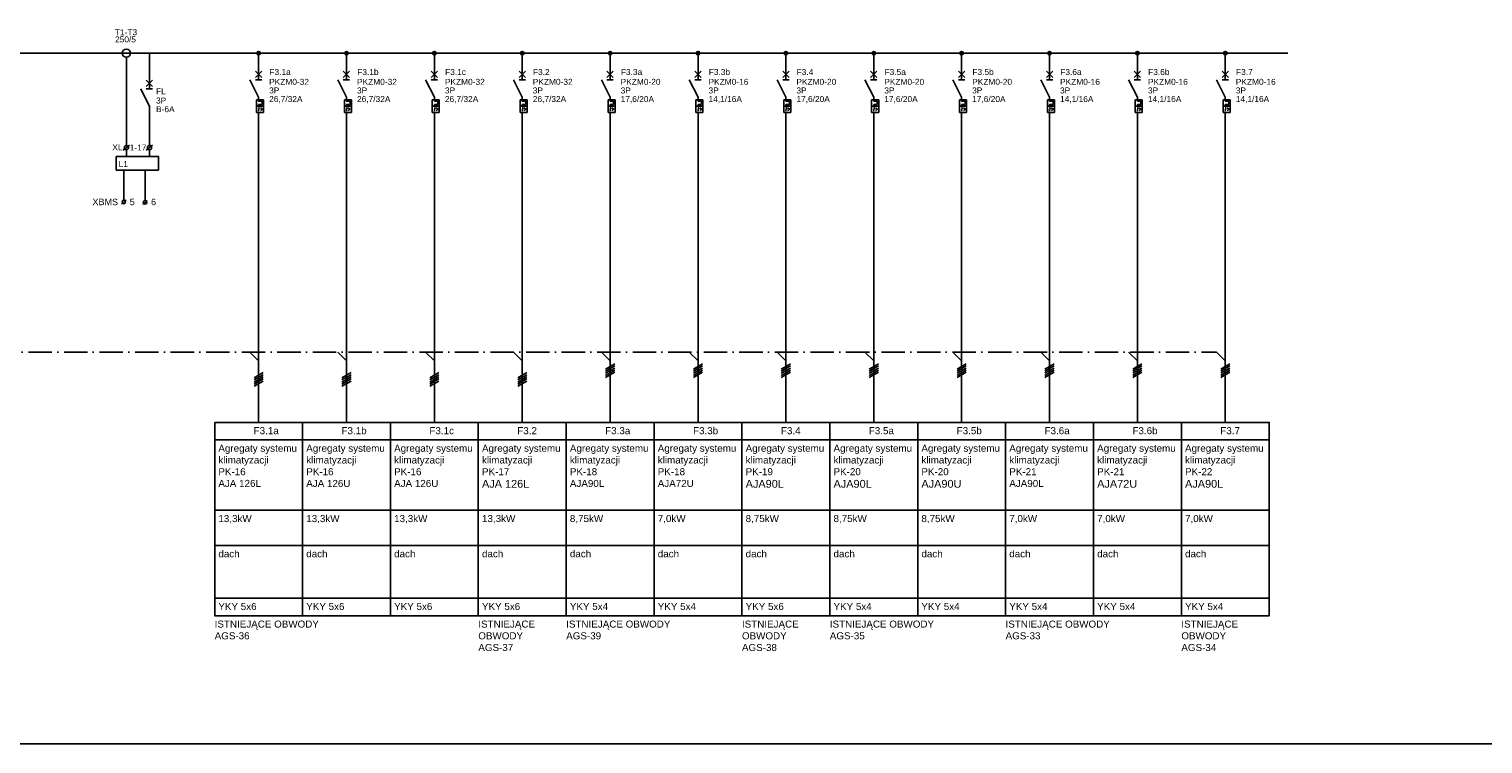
# Model space of a CAD drawing. Header units: centimetres. Extents: x -4250 to -484, y 169 to 6592.
# Tile 137 of 178: x -1533 to -1161, y 5905 to 6088. Entities that reach past the tile are written whole.
import ezdxf

# ---------------------------------------------------------------- set-up
doc = ezdxf.new("R2010")
doc.units = ezdxf.units.CM
doc.linetypes.add('ACAD_ISO10W100', pattern=[18, 12, -3, 0, -3])
doc.layers.add('1', color=7, linetype='Continuous')
doc.layers.add('BMS', color=3, linetype='Continuous')
doc.styles.add('ARIAL', font='arial.ttf')

msp = doc.modelspace()

# ---------------------------------------------------------------- linework, layer by layer
at = {"ltscale": 0.25}
for p, q in [((-1508.2083, 6080.8848), (-1508.2083, 6058.3235)), ((-1502.295, 6081.9409), (-1502.295, 6072.8273)), ((-1502.295, 6068.3273), (-1502.295, 6058.3235)), ((-1507.3966, 6058.3902), (-1509.0437, 6057.1377)), ((-1508.2083, 6057.2224), (-1508.2083, 6055.4758)), ((-1501.4834, 6058.3902), (-1503.1304, 6057.1377)), ((-1502.295, 6057.2224), (-1502.295, 6055.4758))]:
    msp.add_line(p, q, dxfattribs=at)
at = {"color": 1, "ltscale": 0.25}
for p, q in [((-1509.4849, 6043.3168), (-1508.3043, 6044.3614)), ((-1504.0419, 6043.2091), (-1502.8614, 6044.2538))]:
    msp.add_line(p, q, dxfattribs=at)
at = {"ltscale": 0.25}
msp.add_lwpolyline([(-1510.8054, 6055.4758), (-1499.9908, 6055.4758), (-1499.9908, 6052.0323), (-1510.8054, 6052.0323)], close=True, dxfattribs=at)
at = {"linetype": 'ACAD_ISO10W100', "ltscale": 0.5}
msp.add_lwpolyline([(-1651.5832, 6005.4409), (-1229.1068, 6005.4409)], dxfattribs=at)
at = {"color": 4}
for points in [[(-1485.6068, 5987.4319), (-1463.1068, 5987.4319), (-1463.1068, 5982.9319), (-1485.6068, 5982.9319), (-1485.6068, 5987.4319)], [(-1463.1068, 5987.4319), (-1440.6068, 5987.4319), (-1440.6068, 5982.9319), (-1463.1068, 5982.9319), (-1463.1068, 5987.4319)], [(-1440.6068, 5987.4319), (-1418.1068, 5987.4319), (-1418.1068, 5982.9319), (-1440.6068, 5982.9319), (-1440.6068, 5987.4319)], [(-1418.1068, 5987.4319), (-1395.6068, 5987.4319), (-1395.6068, 5982.9319), (-1418.1068, 5982.9319), (-1418.1068, 5987.4319)], [(-1395.6068, 5987.4319), (-1373.1068, 5987.4319), (-1373.1068, 5982.9319), (-1395.6068, 5982.9319), (-1395.6068, 5987.4319)], [(-1373.1068, 5987.4319), (-1350.6068, 5987.4319), (-1350.6068, 5982.9319), (-1373.1068, 5982.9319), (-1373.1068, 5987.4319)], [(-1350.6068, 5987.4319), (-1328.1068, 5987.4319), (-1328.1068, 5982.9319), (-1350.6068, 5982.9319), (-1350.6068, 5987.4319)], [(-1328.1068, 5987.4319), (-1305.6068, 5987.4319), (-1305.6068, 5982.9319), (-1328.1068, 5982.9319), (-1328.1068, 5987.4319)], [(-1305.6068, 5987.4319), (-1283.1068, 5987.4319), (-1283.1068, 5982.9319), (-1305.6068, 5982.9319), (-1305.6068, 5987.4319)], [(-1283.1068, 5987.4319), (-1260.6068, 5987.4319), (-1260.6068, 5982.9319), (-1283.1068, 5982.9319), (-1283.1068, 5987.4319)], [(-1260.6068, 5987.4319), (-1238.1068, 5987.4319), (-1238.1068, 5982.9319), (-1260.6068, 5982.9319), (-1260.6068, 5987.4319)], [(-1238.1068, 5987.4319), (-1215.6068, 5987.4319), (-1215.6068, 5982.9319), (-1238.1068, 5982.9319), (-1238.1068, 5987.4319)], [(-1485.6068, 5982.9319), (-1463.1068, 5982.9319), (-1463.1068, 5964.9319), (-1485.6068, 5964.9319), (-1485.6068, 5982.9319)], [(-1463.1068, 5982.9319), (-1440.6068, 5982.9319), (-1440.6068, 5964.9319), (-1463.1068, 5964.9319), (-1463.1068, 5982.9319)], [(-1440.6068, 5982.9319), (-1418.1068, 5982.9319), (-1418.1068, 5964.9319), (-1440.6068, 5964.9319), (-1440.6068, 5982.9319)], [(-1418.1068, 5982.9319), (-1395.6068, 5982.9319), (-1395.6068, 5964.9319), (-1418.1068, 5964.9319), (-1418.1068, 5982.9319)], [(-1395.6068, 5982.9319), (-1373.1068, 5982.9319), (-1373.1068, 5964.9319), (-1395.6068, 5964.9319), (-1395.6068, 5982.9319)], [(-1373.1068, 5982.9319), (-1350.6068, 5982.9319), (-1350.6068, 5964.9319), (-1373.1068, 5964.9319), (-1373.1068, 5982.9319)], [(-1350.6068, 5982.9319), (-1328.1068, 5982.9319), (-1328.1068, 5964.9319), (-1350.6068, 5964.9319), (-1350.6068, 5982.9319)], [(-1328.1068, 5982.9319), (-1305.6068, 5982.9319), (-1305.6068, 5964.9319), (-1328.1068, 5964.9319), (-1328.1068, 5982.9319)], [(-1305.6068, 5982.9319), (-1283.1068, 5982.9319), (-1283.1068, 5964.9319), (-1305.6068, 5964.9319), (-1305.6068, 5982.9319)], [(-1283.1068, 5982.9319), (-1260.6068, 5982.9319), (-1260.6068, 5964.9319), (-1283.1068, 5964.9319), (-1283.1068, 5982.9319)], [(-1260.6068, 5982.9319), (-1238.1068, 5982.9319), (-1238.1068, 5964.9319), (-1260.6068, 5964.9319), (-1260.6068, 5982.9319)], [(-1238.1068, 5982.9319), (-1215.6068, 5982.9319), (-1215.6068, 5964.9319), (-1238.1068, 5964.9319), (-1238.1068, 5982.9319)], [(-1485.6068, 5964.9319), (-1463.1068, 5964.9319), (-1463.1068, 5955.9319), (-1485.6068, 5955.9319), (-1485.6068, 5964.9319)], [(-1463.1068, 5964.9319), (-1440.6068, 5964.9319), (-1440.6068, 5955.9319), (-1463.1068, 5955.9319), (-1463.1068, 5964.9319)], [(-1440.6068, 5964.9319), (-1418.1068, 5964.9319), (-1418.1068, 5955.9319), (-1440.6068, 5955.9319), (-1440.6068, 5964.9319)], [(-1418.1068, 5964.9319), (-1395.6068, 5964.9319), (-1395.6068, 5955.9319), (-1418.1068, 5955.9319), (-1418.1068, 5964.9319)], [(-1395.6068, 5964.9319), (-1373.1068, 5964.9319), (-1373.1068, 5955.9319), (-1395.6068, 5955.9319), (-1395.6068, 5964.9319)], [(-1373.1068, 5964.9319), (-1350.6068, 5964.9319), (-1350.6068, 5955.9319), (-1373.1068, 5955.9319), (-1373.1068, 5964.9319)], [(-1350.6068, 5964.9319), (-1328.1068, 5964.9319), (-1328.1068, 5955.9319), (-1350.6068, 5955.9319), (-1350.6068, 5964.9319)], [(-1328.1068, 5964.9319), (-1305.6068, 5964.9319), (-1305.6068, 5955.9319), (-1328.1068, 5955.9319), (-1328.1068, 5964.9319)], [(-1305.6068, 5964.9319), (-1283.1068, 5964.9319), (-1283.1068, 5955.9319), (-1305.6068, 5955.9319), (-1305.6068, 5964.9319)], [(-1283.1068, 5964.9319), (-1260.6068, 5964.9319), (-1260.6068, 5955.9319), (-1283.1068, 5955.9319), (-1283.1068, 5964.9319)], [(-1260.6068, 5964.9319), (-1238.1068, 5964.9319), (-1238.1068, 5955.9319), (-1260.6068, 5955.9319), (-1260.6068, 5964.9319)], [(-1238.1068, 5964.9319), (-1215.6068, 5964.9319), (-1215.6068, 5955.9319), (-1238.1068, 5955.9319), (-1238.1068, 5964.9319)], [(-1485.6068, 5955.9319), (-1463.1068, 5955.9319), (-1463.1068, 5942.4319), (-1485.6068, 5942.4319), (-1485.6068, 5955.9319)], [(-1463.1068, 5955.9319), (-1440.6068, 5955.9319), (-1440.6068, 5942.4319), (-1463.1068, 5942.4319), (-1463.1068, 5955.9319)], [(-1440.6068, 5955.9319), (-1418.1068, 5955.9319), (-1418.1068, 5942.4319), (-1440.6068, 5942.4319), (-1440.6068, 5955.9319)], [(-1418.1068, 5955.9319), (-1395.6068, 5955.9319), (-1395.6068, 5942.4319), (-1418.1068, 5942.4319), (-1418.1068, 5955.9319)], [(-1395.6068, 5955.9319), (-1373.1068, 5955.9319), (-1373.1068, 5942.4319), (-1395.6068, 5942.4319), (-1395.6068, 5955.9319)], [(-1373.1068, 5955.9319), (-1350.6068, 5955.9319), (-1350.6068, 5942.4319), (-1373.1068, 5942.4319), (-1373.1068, 5955.9319)], [(-1350.6068, 5955.9319), (-1328.1068, 5955.9319), (-1328.1068, 5942.4319), (-1350.6068, 5942.4319), (-1350.6068, 5955.9319)], [(-1328.1068, 5955.9319), (-1305.6068, 5955.9319), (-1305.6068, 5942.4319), (-1328.1068, 5942.4319), (-1328.1068, 5955.9319)], [(-1305.6068, 5955.9319), (-1283.1068, 5955.9319), (-1283.1068, 5942.4319), (-1305.6068, 5942.4319), (-1305.6068, 5955.9319)], [(-1283.1068, 5955.9319), (-1260.6068, 5955.9319), (-1260.6068, 5942.4319), (-1283.1068, 5942.4319), (-1283.1068, 5955.9319)], [(-1260.6068, 5955.9319), (-1238.1068, 5955.9319), (-1238.1068, 5942.4319), (-1260.6068, 5942.4319), (-1260.6068, 5955.9319)], [(-1238.1068, 5955.9319), (-1215.6068, 5955.9319), (-1215.6068, 5942.4319), (-1238.1068, 5942.4319), (-1238.1068, 5955.9319)], [(-1485.6068, 5942.4319), (-1463.1068, 5942.4319), (-1463.1068, 5937.9319), (-1485.6068, 5937.9319), (-1485.6068, 5942.4319)], [(-1463.1068, 5942.4319), (-1440.6068, 5942.4319), (-1440.6068, 5937.9319), (-1463.1068, 5937.9319), (-1463.1068, 5942.4319)], [(-1440.6068, 5942.4319), (-1418.1068, 5942.4319), (-1418.1068, 5937.9319), (-1440.6068, 5937.9319), (-1440.6068, 5942.4319)], [(-1418.1068, 5942.4319), (-1395.6068, 5942.4319), (-1395.6068, 5937.9319), (-1418.1068, 5937.9319), (-1418.1068, 5942.4319)], [(-1395.6068, 5942.4319), (-1373.1068, 5942.4319), (-1373.1068, 5937.9319), (-1395.6068, 5937.9319), (-1395.6068, 5942.4319)], [(-1373.1068, 5942.4319), (-1350.6068, 5942.4319), (-1350.6068, 5937.9319), (-1373.1068, 5937.9319), (-1373.1068, 5942.4319)], [(-1350.6068, 5942.4319), (-1328.1068, 5942.4319), (-1328.1068, 5937.9319), (-1350.6068, 5937.9319), (-1350.6068, 5942.4319)], [(-1328.1068, 5942.4319), (-1305.6068, 5942.4319), (-1305.6068, 5937.9319), (-1328.1068, 5937.9319), (-1328.1068, 5942.4319)], [(-1305.6068, 5942.4319), (-1283.1068, 5942.4319), (-1283.1068, 5937.9319), (-1305.6068, 5937.9319), (-1305.6068, 5942.4319)], [(-1283.1068, 5942.4319), (-1260.6068, 5942.4319), (-1260.6068, 5937.9319), (-1283.1068, 5937.9319), (-1283.1068, 5942.4319)], [(-1260.6068, 5942.4319), (-1238.1068, 5942.4319), (-1238.1068, 5937.9319), (-1260.6068, 5937.9319), (-1260.6068, 5942.4319)], [(-1238.1068, 5942.4319), (-1215.6068, 5942.4319), (-1215.6068, 5937.9319), (-1238.1068, 5937.9319), (-1238.1068, 5942.4319)]]:
    msp.add_lwpolyline(points, dxfattribs=at)
at = {"ltscale": 0.25}
for centre, radius in [((-1508.2083, 6081.9409), 1.056), ((-1508.2083, 6057.773), 0.5506), ((-1502.295, 6057.773), 0.5506)]:
    msp.add_circle(centre, radius, dxfattribs=at)
at = {"color": 1, "ltscale": 0.25}
for centre in [(-1508.8671, 6043.8634), (-1503.4242, 6043.7557)]:
    msp.add_circle(centre, 0.4621, dxfattribs=at)
at = {"layer": '1'}
for p, q in [((-1653.0816, 6081.9409), (-1210.8562, 6081.9409)), ((-1474.3568, 6063.8959), (-1474.3568, 5987.4319)), ((-1451.8568, 6063.8959), (-1451.8568, 5987.4319)), ((-1429.3568, 6063.8959), (-1429.3568, 5987.4319)), ((-1406.8568, 6063.8959), (-1406.8568, 5987.4319)), ((-1384.3568, 6063.8959), (-1384.3568, 5987.4319)), ((-1361.8568, 6063.8959), (-1361.8568, 5987.4319)), ((-1339.3568, 6063.8959), (-1339.3568, 5987.4319)), ((-1316.8568, 6063.8959), (-1316.8568, 5987.4319)), ((-1294.3568, 6063.8959), (-1294.3568, 5987.4319)), ((-1271.8568, 6063.8959), (-1271.8568, 5987.4319)), ((-1249.3568, 6063.8959), (-1249.3568, 5987.4319)), ((-1226.8568, 6063.8959), (-1226.8568, 5987.4319)), ((-1476.6068, 6005.4409), (-1474.3568, 6003.1909)), ((-1454.1068, 6005.4409), (-1451.8568, 6003.1909)), ((-1431.6068, 6005.4409), (-1429.3568, 6003.1909)), ((-1409.1068, 6005.4409), (-1406.8568, 6003.1909)), ((-1386.6068, 6005.4409), (-1384.3568, 6003.1909)), ((-1364.1068, 6005.4409), (-1361.8568, 6003.1909)), ((-1341.6068, 6005.4409), (-1339.3568, 6003.1909)), ((-1319.1068, 6005.4409), (-1316.8568, 6003.1909)), ((-1296.6068, 6005.4409), (-1294.3568, 6003.1909)), ((-1274.1068, 6005.4409), (-1271.8568, 6003.1909)), ((-1251.6068, 6005.4409), (-1249.3568, 6003.1909)), ((-1229.1068, 6005.4409), (-1226.8568, 6003.1909)), ((-1385.5268, 6001.0759), (-1383.1868, 6002.4259)), ((-1385.5268, 6000.5359), (-1383.1868, 6001.8859)), ((-1385.5268, 5999.9959), (-1383.1868, 6001.3459)), ((-1385.5268, 5999.4559), (-1383.1868, 6000.8059)), ((-1363.0268, 6001.0759), (-1360.6868, 6002.4259)), ((-1363.0268, 6000.5359), (-1360.6868, 6001.8859)), ((-1363.0268, 5999.9959), (-1360.6868, 6001.3459)), ((-1363.0268, 5999.4559), (-1360.6868, 6000.8059)), ((-1340.5268, 6001.0759), (-1338.1868, 6002.4259)), ((-1340.5268, 6000.5359), (-1338.1868, 6001.8859)), ((-1340.5268, 5999.9959), (-1338.1868, 6001.3459)), ((-1340.5268, 5999.4559), (-1338.1868, 6000.8059)), ((-1318.0268, 6001.0759), (-1315.6868, 6002.4259)), ((-1318.0268, 6000.5359), (-1315.6868, 6001.8859)), ((-1318.0268, 5999.9959), (-1315.6868, 6001.3459)), ((-1318.0268, 5999.4559), (-1315.6868, 6000.8059)), ((-1295.5268, 6001.0759), (-1293.1868, 6002.4259)), ((-1295.5268, 6000.5359), (-1293.1868, 6001.8859)), ((-1295.5268, 5999.9959), (-1293.1868, 6001.3459)), ((-1295.5268, 5999.4559), (-1293.1868, 6000.8059)), ((-1273.0268, 6001.0759), (-1270.6868, 6002.4259)), ((-1273.0268, 6000.5359), (-1270.6868, 6001.8859)), ((-1273.0268, 5999.9959), (-1270.6868, 6001.3459)), ((-1273.0268, 5999.4559), (-1270.6868, 6000.8059)), ((-1250.5268, 6001.0759), (-1248.1868, 6002.4259)), ((-1250.5268, 6000.5359), (-1248.1868, 6001.8859)), ((-1250.5268, 5999.9959), (-1248.1868, 6001.3459)), ((-1250.5268, 5999.4559), (-1248.1868, 6000.8059)), ((-1228.0268, 6001.0759), (-1225.6868, 6002.4259)), ((-1228.0268, 6000.5359), (-1225.6868, 6001.8859)), ((-1228.0268, 5999.9959), (-1225.6868, 6001.3459)), ((-1228.0268, 5999.4559), (-1225.6868, 6000.8059)), ((-1475.5268, 5998.8259), (-1473.1868, 6000.1759)), ((-1475.5268, 5998.2859), (-1473.1868, 5999.6359)), ((-1475.5268, 5997.7459), (-1473.1868, 5999.0959)), ((-1475.5268, 5997.2059), (-1473.1868, 5998.5559)), ((-1475.5268, 5996.6659), (-1473.1868, 5998.0159)), ((-1453.0268, 5998.8259), (-1450.6868, 6000.1759)), ((-1453.0268, 5998.2859), (-1450.6868, 5999.6359)), ((-1453.0268, 5997.7459), (-1450.6868, 5999.0959)), ((-1453.0268, 5997.2059), (-1450.6868, 5998.5559)), ((-1453.0268, 5996.6659), (-1450.6868, 5998.0159)), ((-1430.5268, 5998.8259), (-1428.1868, 6000.1759)), ((-1430.5268, 5998.2859), (-1428.1868, 5999.6359)), ((-1430.5268, 5997.7459), (-1428.1868, 5999.0959)), ((-1430.5268, 5997.2059), (-1428.1868, 5998.5559)), ((-1430.5268, 5996.6659), (-1428.1868, 5998.0159)), ((-1408.0268, 5998.8259), (-1405.6868, 6000.1759)), ((-1408.0268, 5998.2859), (-1405.6868, 5999.6359)), ((-1408.0268, 5997.7459), (-1405.6868, 5999.0959)), ((-1408.0268, 5997.2059), (-1405.6868, 5998.5559)), ((-1408.0268, 5996.6659), (-1405.6868, 5998.0159)), ((-1385.5268, 5998.9159), (-1383.1868, 6000.2659)), ((-1363.0268, 5998.9159), (-1360.6868, 6000.2659)), ((-1340.5268, 5998.9159), (-1338.1868, 6000.2659)), ((-1318.0268, 5998.9159), (-1315.6868, 6000.2659)), ((-1295.5268, 5998.9159), (-1293.1868, 6000.2659)), ((-1273.0268, 5998.9159), (-1270.6868, 6000.2659)), ((-1250.5268, 5998.9159), (-1248.1868, 6000.2659)), ((-1228.0268, 5998.9159), (-1225.6868, 6000.2659)), ((-2479.4066, 5905.1448), (-1032.7039, 5905.1448))]:
    msp.add_line(p, q, dxfattribs=at)
at = {"layer": '1', "color": 4}
for p, q in [((-1474.3568, 6081.9409), (-1474.3568, 6079.6459)), ((-1474.3568, 6079.6459), (-1474.3568, 6075.1459)), ((-1451.8568, 6081.9409), (-1451.8568, 6079.6459)), ((-1451.8568, 6079.6459), (-1451.8568, 6075.1459)), ((-1429.3568, 6081.9409), (-1429.3568, 6079.6459)), ((-1429.3568, 6079.6459), (-1429.3568, 6075.1459)), ((-1406.8568, 6081.9409), (-1406.8568, 6079.6459)), ((-1406.8568, 6079.6459), (-1406.8568, 6075.1459)), ((-1384.3568, 6081.9409), (-1384.3568, 6079.6459)), ((-1384.3568, 6079.6459), (-1384.3568, 6075.1459)), ((-1361.8568, 6081.9409), (-1361.8568, 6079.6459)), ((-1361.8568, 6079.6459), (-1361.8568, 6075.1459)), ((-1339.3568, 6081.9409), (-1339.3568, 6079.6459)), ((-1339.3568, 6079.6459), (-1339.3568, 6075.1459)), ((-1316.8568, 6081.9409), (-1316.8568, 6079.6459)), ((-1316.8568, 6079.6459), (-1316.8568, 6075.1459)), ((-1294.3568, 6081.9409), (-1294.3568, 6079.6459)), ((-1294.3568, 6079.6459), (-1294.3568, 6075.1459)), ((-1271.8568, 6081.9409), (-1271.8568, 6079.6459)), ((-1271.8568, 6079.6459), (-1271.8568, 6075.1459)), ((-1249.3568, 6081.9409), (-1249.3568, 6079.6459)), ((-1249.3568, 6079.6459), (-1249.3568, 6075.1459)), ((-1226.8568, 6081.9409), (-1226.8568, 6079.6459)), ((-1226.8568, 6079.6459), (-1226.8568, 6075.1459)), ((-1474.3568, 6070.6459), (-1476.6068, 6075.1459)), ((-1473.5468, 6075.6859), (-1475.1668, 6077.3059)), ((-1475.1668, 6075.6859), (-1473.5468, 6077.3059)), ((-1473.5468, 6075.1459), (-1475.1668, 6075.1459)), ((-1451.8568, 6070.6459), (-1454.1068, 6075.1459)), ((-1451.0468, 6075.6859), (-1452.6668, 6077.3059)), ((-1452.6668, 6075.6859), (-1451.0468, 6077.3059)), ((-1451.0468, 6075.1459), (-1452.6668, 6075.1459)), ((-1429.3568, 6070.6459), (-1431.6068, 6075.1459)), ((-1428.5468, 6075.6859), (-1430.1668, 6077.3059)), ((-1430.1668, 6075.6859), (-1428.5468, 6077.3059)), ((-1428.5468, 6075.1459), (-1430.1668, 6075.1459)), ((-1406.8568, 6070.6459), (-1409.1068, 6075.1459)), ((-1406.0468, 6075.6859), (-1407.6668, 6077.3059)), ((-1407.6668, 6075.6859), (-1406.0468, 6077.3059)), ((-1406.0468, 6075.1459), (-1407.6668, 6075.1459)), ((-1384.3568, 6070.6459), (-1386.6068, 6075.1459)), ((-1383.5468, 6075.6859), (-1385.1668, 6077.3059)), ((-1385.1668, 6075.6859), (-1383.5468, 6077.3059)), ((-1383.5468, 6075.1459), (-1385.1668, 6075.1459)), ((-1361.8568, 6070.6459), (-1364.1068, 6075.1459)), ((-1361.0468, 6075.6859), (-1362.6668, 6077.3059)), ((-1362.6668, 6075.6859), (-1361.0468, 6077.3059)), ((-1361.0468, 6075.1459), (-1362.6668, 6075.1459)), ((-1339.3568, 6070.6459), (-1341.6068, 6075.1459)), ((-1338.5468, 6075.6859), (-1340.1668, 6077.3059)), ((-1340.1668, 6075.6859), (-1338.5468, 6077.3059)), ((-1338.5468, 6075.1459), (-1340.1668, 6075.1459)), ((-1316.8568, 6070.6459), (-1319.1068, 6075.1459)), ((-1316.0468, 6075.6859), (-1317.6668, 6077.3059)), ((-1317.6668, 6075.6859), (-1316.0468, 6077.3059)), ((-1316.0468, 6075.1459), (-1317.6668, 6075.1459)), ((-1294.3568, 6070.6459), (-1296.6068, 6075.1459)), ((-1293.5468, 6075.6859), (-1295.1668, 6077.3059)), ((-1295.1668, 6075.6859), (-1293.5468, 6077.3059)), ((-1293.5468, 6075.1459), (-1295.1668, 6075.1459)), ((-1271.8568, 6070.6459), (-1274.1068, 6075.1459)), ((-1271.0468, 6075.6859), (-1272.6668, 6077.3059)), ((-1272.6668, 6075.6859), (-1271.0468, 6077.3059)), ((-1271.0468, 6075.1459), (-1272.6668, 6075.1459)), ((-1249.3568, 6070.6459), (-1251.6068, 6075.1459)), ((-1248.5468, 6075.6859), (-1250.1668, 6077.3059)), ((-1250.1668, 6075.6859), (-1248.5468, 6077.3059)), ((-1248.5468, 6075.1459), (-1250.1668, 6075.1459)), ((-1226.8568, 6070.6459), (-1229.1068, 6075.1459)), ((-1226.0468, 6075.6859), (-1227.6668, 6077.3059)), ((-1227.6668, 6075.6859), (-1226.0468, 6077.3059)), ((-1226.0468, 6075.1459), (-1227.6668, 6075.1459)), ((-1474.8968, 6070.0159), (-1474.8968, 6066.7759)), ((-1474.8968, 6070.0159), (-1473.0968, 6070.0159)), ((-1474.8968, 6068.3959), (-1473.0968, 6068.3959)), ((-1474.3568, 6070.6459), (-1474.3568, 6069.6559)), ((-1474.3568, 6069.6559), (-1473.4568, 6069.6559)), ((-1474.3568, 6068.7559), (-1474.3568, 6068.3959)), ((-1474.3568, 6068.7559), (-1473.4568, 6068.7559)), ((-1474.2308, 6067.9459), (-1474.3568, 6067.2259)), ((-1474.3568, 6067.9459), (-1474.0958, 6067.9459)), ((-1473.9158, 6067.9459), (-1473.3758, 6067.5859)), ((-1473.3758, 6067.5859), (-1473.9158, 6067.2259)), ((-1473.4568, 6069.6559), (-1473.4568, 6068.7559)), ((-1473.0968, 6070.0159), (-1473.0968, 6066.7759)), ((-1452.3968, 6070.0159), (-1452.3968, 6066.7759)), ((-1452.3968, 6070.0159), (-1450.5968, 6070.0159)), ((-1452.3968, 6068.3959), (-1450.5968, 6068.3959)), ((-1451.8568, 6070.6459), (-1451.8568, 6069.6559)), ((-1451.8568, 6069.6559), (-1450.9568, 6069.6559)), ((-1451.8568, 6068.7559), (-1451.8568, 6068.3959)), ((-1451.8568, 6068.7559), (-1450.9568, 6068.7559)), ((-1451.7308, 6067.9459), (-1451.8568, 6067.2259)), ((-1451.8568, 6067.9459), (-1451.5958, 6067.9459)), ((-1451.4158, 6067.9459), (-1450.8758, 6067.5859)), ((-1450.8758, 6067.5859), (-1451.4158, 6067.2259)), ((-1450.9568, 6069.6559), (-1450.9568, 6068.7559)), ((-1450.5968, 6070.0159), (-1450.5968, 6066.7759)), ((-1429.8968, 6070.0159), (-1429.8968, 6066.7759)), ((-1429.8968, 6070.0159), (-1428.0968, 6070.0159)), ((-1429.8968, 6068.3959), (-1428.0968, 6068.3959)), ((-1429.3568, 6070.6459), (-1429.3568, 6069.6559)), ((-1429.3568, 6069.6559), (-1428.4568, 6069.6559)), ((-1429.3568, 6068.7559), (-1429.3568, 6068.3959)), ((-1429.3568, 6068.7559), (-1428.4568, 6068.7559)), ((-1429.2308, 6067.9459), (-1429.3568, 6067.2259)), ((-1429.3568, 6067.9459), (-1429.0958, 6067.9459)), ((-1428.9158, 6067.9459), (-1428.3758, 6067.5859)), ((-1428.3758, 6067.5859), (-1428.9158, 6067.2259)), ((-1428.4568, 6069.6559), (-1428.4568, 6068.7559)), ((-1428.0968, 6070.0159), (-1428.0968, 6066.7759)), ((-1407.3968, 6070.0159), (-1407.3968, 6066.7759)), ((-1407.3968, 6070.0159), (-1405.5968, 6070.0159)), ((-1407.3968, 6068.3959), (-1405.5968, 6068.3959)), ((-1406.8568, 6070.6459), (-1406.8568, 6069.6559)), ((-1406.8568, 6069.6559), (-1405.9568, 6069.6559)), ((-1406.8568, 6068.7559), (-1406.8568, 6068.3959)), ((-1406.8568, 6068.7559), (-1405.9568, 6068.7559)), ((-1406.7308, 6067.9459), (-1406.8568, 6067.2259)), ((-1406.8568, 6067.9459), (-1406.5958, 6067.9459)), ((-1406.4158, 6067.9459), (-1405.8758, 6067.5859)), ((-1405.8758, 6067.5859), (-1406.4158, 6067.2259)), ((-1405.9568, 6069.6559), (-1405.9568, 6068.7559)), ((-1405.5968, 6070.0159), (-1405.5968, 6066.7759)), ((-1384.8968, 6070.0159), (-1384.8968, 6066.7759)), ((-1384.8968, 6070.0159), (-1383.0968, 6070.0159)), ((-1384.8968, 6068.3959), (-1383.0968, 6068.3959)), ((-1384.3568, 6070.6459), (-1384.3568, 6069.6559)), ((-1384.3568, 6069.6559), (-1383.4568, 6069.6559)), ((-1384.3568, 6068.7559), (-1384.3568, 6068.3959)), ((-1384.3568, 6068.7559), (-1383.4568, 6068.7559)), ((-1384.2308, 6067.9459), (-1384.3568, 6067.2259)), ((-1384.3568, 6067.9459), (-1384.0958, 6067.9459)), ((-1383.9158, 6067.9459), (-1383.3758, 6067.5859)), ((-1383.3758, 6067.5859), (-1383.9158, 6067.2259)), ((-1383.4568, 6069.6559), (-1383.4568, 6068.7559)), ((-1383.0968, 6070.0159), (-1383.0968, 6066.7759)), ((-1362.3968, 6070.0159), (-1362.3968, 6066.7759)), ((-1362.3968, 6070.0159), (-1360.5968, 6070.0159)), ((-1362.3968, 6068.3959), (-1360.5968, 6068.3959)), ((-1361.8568, 6070.6459), (-1361.8568, 6069.6559)), ((-1361.8568, 6069.6559), (-1360.9568, 6069.6559)), ((-1361.8568, 6068.7559), (-1361.8568, 6068.3959)), ((-1361.8568, 6068.7559), (-1360.9568, 6068.7559)), ((-1361.7308, 6067.9459), (-1361.8568, 6067.2259)), ((-1361.8568, 6067.9459), (-1361.5958, 6067.9459)), ((-1361.4158, 6067.9459), (-1360.8758, 6067.5859)), ((-1360.8758, 6067.5859), (-1361.4158, 6067.2259)), ((-1360.9568, 6069.6559), (-1360.9568, 6068.7559)), ((-1360.5968, 6070.0159), (-1360.5968, 6066.7759)), ((-1339.8968, 6070.0159), (-1338.0968, 6070.0159)), ((-1339.8968, 6070.0159), (-1339.8968, 6066.7759)), ((-1339.8968, 6068.3959), (-1338.0968, 6068.3959)), ((-1339.3568, 6070.6459), (-1339.3568, 6069.6559)), ((-1339.3568, 6069.6559), (-1338.4568, 6069.6559)), ((-1339.3568, 6068.7559), (-1339.3568, 6068.3959)), ((-1339.3568, 6068.7559), (-1338.4568, 6068.7559)), ((-1339.2308, 6067.9459), (-1339.3568, 6067.2259)), ((-1339.3568, 6067.9459), (-1339.0958, 6067.9459)), ((-1338.9158, 6067.9459), (-1338.3758, 6067.5859)), ((-1338.3758, 6067.5859), (-1338.9158, 6067.2259)), ((-1338.4568, 6069.6559), (-1338.4568, 6068.7559)), ((-1338.0968, 6070.0159), (-1338.0968, 6066.7759)), ((-1317.3968, 6070.0159), (-1317.3968, 6066.7759)), ((-1317.3968, 6070.0159), (-1315.5968, 6070.0159)), ((-1317.3968, 6068.3959), (-1315.5968, 6068.3959)), ((-1316.8568, 6070.6459), (-1316.8568, 6069.6559)), ((-1316.8568, 6069.6559), (-1315.9568, 6069.6559)), ((-1316.8568, 6068.7559), (-1316.8568, 6068.3959)), ((-1316.8568, 6068.7559), (-1315.9568, 6068.7559)), ((-1316.7308, 6067.9459), (-1316.8568, 6067.2259)), ((-1316.8568, 6067.9459), (-1316.5958, 6067.9459)), ((-1316.4158, 6067.9459), (-1315.8758, 6067.5859)), ((-1315.8758, 6067.5859), (-1316.4158, 6067.2259)), ((-1315.9568, 6069.6559), (-1315.9568, 6068.7559)), ((-1315.5968, 6070.0159), (-1315.5968, 6066.7759)), ((-1294.8968, 6070.0159), (-1294.8968, 6066.7759)), ((-1294.8968, 6070.0159), (-1293.0968, 6070.0159)), ((-1294.8968, 6068.3959), (-1293.0968, 6068.3959)), ((-1294.3568, 6070.6459), (-1294.3568, 6069.6559)), ((-1294.3568, 6069.6559), (-1293.4568, 6069.6559)), ((-1294.3568, 6068.7559), (-1294.3568, 6068.3959)), ((-1294.3568, 6068.7559), (-1293.4568, 6068.7559)), ((-1294.2308, 6067.9459), (-1294.3568, 6067.2259)), ((-1294.3568, 6067.9459), (-1294.0958, 6067.9459)), ((-1293.9158, 6067.9459), (-1293.3758, 6067.5859)), ((-1293.3758, 6067.5859), (-1293.9158, 6067.2259)), ((-1293.4568, 6069.6559), (-1293.4568, 6068.7559)), ((-1293.0968, 6070.0159), (-1293.0968, 6066.7759)), ((-1272.3968, 6070.0159), (-1272.3968, 6066.7759)), ((-1272.3968, 6070.0159), (-1270.5968, 6070.0159)), ((-1272.3968, 6068.3959), (-1270.5968, 6068.3959)), ((-1271.8568, 6070.6459), (-1271.8568, 6069.6559)), ((-1271.8568, 6069.6559), (-1270.9568, 6069.6559)), ((-1271.8568, 6068.7559), (-1271.8568, 6068.3959)), ((-1271.8568, 6068.7559), (-1270.9568, 6068.7559)), ((-1271.7308, 6067.9459), (-1271.8568, 6067.2259)), ((-1271.8568, 6067.9459), (-1271.5958, 6067.9459)), ((-1271.4158, 6067.9459), (-1270.8758, 6067.5859)), ((-1270.8758, 6067.5859), (-1271.4158, 6067.2259)), ((-1270.9568, 6069.6559), (-1270.9568, 6068.7559)), ((-1270.5968, 6070.0159), (-1270.5968, 6066.7759)), ((-1249.8968, 6070.0159), (-1249.8968, 6066.7759)), ((-1249.8968, 6070.0159), (-1248.0968, 6070.0159)), ((-1249.8968, 6068.3959), (-1248.0968, 6068.3959)), ((-1249.3568, 6070.6459), (-1249.3568, 6069.6559)), ((-1249.3568, 6069.6559), (-1248.4568, 6069.6559)), ((-1249.3568, 6068.7559), (-1249.3568, 6068.3959)), ((-1249.3568, 6068.7559), (-1248.4568, 6068.7559)), ((-1249.2308, 6067.9459), (-1249.3568, 6067.2259)), ((-1249.3568, 6067.9459), (-1249.0958, 6067.9459)), ((-1248.9158, 6067.9459), (-1248.3758, 6067.5859)), ((-1248.3758, 6067.5859), (-1248.9158, 6067.2259)), ((-1248.4568, 6069.6559), (-1248.4568, 6068.7559)), ((-1248.0968, 6070.0159), (-1248.0968, 6066.7759)), ((-1227.3968, 6070.0159), (-1225.5968, 6070.0159)), ((-1227.3968, 6070.0159), (-1227.3968, 6066.7759)), ((-1227.3968, 6068.3959), (-1225.5968, 6068.3959)), ((-1226.8568, 6070.6459), (-1226.8568, 6069.6559)), ((-1226.8568, 6069.6559), (-1225.9568, 6069.6559)), ((-1226.8568, 6068.7559), (-1225.9568, 6068.7559)), ((-1226.8568, 6068.7559), (-1226.8568, 6068.3959)), ((-1226.7308, 6067.9459), (-1226.8568, 6067.2259)), ((-1226.8568, 6067.9459), (-1226.5958, 6067.9459)), ((-1226.4158, 6067.9459), (-1225.8758, 6067.5859)), ((-1225.8758, 6067.5859), (-1226.4158, 6067.2259)), ((-1225.9568, 6069.6559), (-1225.9568, 6068.7559)), ((-1225.5968, 6070.0159), (-1225.5968, 6066.7759)), ((-1474.8968, 6066.7759), (-1473.0968, 6066.7759)), ((-1474.4918, 6067.2259), (-1474.2218, 6067.2259)), ((-1474.3568, 6066.7759), (-1474.3568, 6066.1459)), ((-1474.3568, 6066.1909), (-1474.3568, 6063.8959)), ((-1474.3568, 6063.8959), (-1474.3568, 6063.8959)), ((-1452.3968, 6066.7759), (-1450.5968, 6066.7759)), ((-1451.9918, 6067.2259), (-1451.7218, 6067.2259)), ((-1451.8568, 6066.7759), (-1451.8568, 6066.1459)), ((-1451.8568, 6066.1909), (-1451.8568, 6063.8959)), ((-1451.8568, 6063.8959), (-1451.8568, 6063.8959)), ((-1429.8968, 6066.7759), (-1428.0968, 6066.7759)), ((-1429.4918, 6067.2259), (-1429.2218, 6067.2259)), ((-1429.3568, 6066.7759), (-1429.3568, 6066.1459)), ((-1429.3568, 6066.1909), (-1429.3568, 6063.8959)), ((-1429.3568, 6063.8959), (-1429.3568, 6063.8959)), ((-1407.3968, 6066.7759), (-1405.5968, 6066.7759)), ((-1406.9918, 6067.2259), (-1406.7218, 6067.2259)), ((-1406.8568, 6066.7759), (-1406.8568, 6066.1459)), ((-1406.8568, 6066.1909), (-1406.8568, 6063.8959)), ((-1406.8568, 6063.8959), (-1406.8568, 6063.8959)), ((-1384.8968, 6066.7759), (-1383.0968, 6066.7759)), ((-1384.4918, 6067.2259), (-1384.2218, 6067.2259)), ((-1384.3568, 6066.7759), (-1384.3568, 6066.1459)), ((-1384.3568, 6066.1909), (-1384.3568, 6063.8959)), ((-1384.3568, 6063.8959), (-1384.3568, 6063.8959)), ((-1362.3968, 6066.7759), (-1360.5968, 6066.7759)), ((-1361.9918, 6067.2259), (-1361.7218, 6067.2259)), ((-1361.8568, 6066.7759), (-1361.8568, 6066.1459)), ((-1361.8568, 6066.1909), (-1361.8568, 6063.8959)), ((-1361.8568, 6063.8959), (-1361.8568, 6063.8959)), ((-1339.8968, 6066.7759), (-1338.0968, 6066.7759)), ((-1339.4918, 6067.2259), (-1339.2218, 6067.2259)), ((-1339.3568, 6066.7759), (-1339.3568, 6066.1459)), ((-1339.3568, 6066.1909), (-1339.3568, 6063.8959)), ((-1339.3568, 6063.8959), (-1339.3568, 6063.8959)), ((-1317.3968, 6066.7759), (-1315.5968, 6066.7759)), ((-1316.9918, 6067.2259), (-1316.7218, 6067.2259)), ((-1316.8568, 6066.7759), (-1316.8568, 6066.1459)), ((-1316.8568, 6066.1909), (-1316.8568, 6063.8959)), ((-1316.8568, 6063.8959), (-1316.8568, 6063.8959)), ((-1294.8968, 6066.7759), (-1293.0968, 6066.7759)), ((-1294.4918, 6067.2259), (-1294.2218, 6067.2259)), ((-1294.3568, 6066.7759), (-1294.3568, 6066.1459)), ((-1294.3568, 6066.1909), (-1294.3568, 6063.8959)), ((-1294.3568, 6063.8959), (-1294.3568, 6063.8959)), ((-1272.3968, 6066.7759), (-1270.5968, 6066.7759)), ((-1271.9918, 6067.2259), (-1271.7218, 6067.2259)), ((-1271.8568, 6066.7759), (-1271.8568, 6066.1459)), ((-1271.8568, 6066.1909), (-1271.8568, 6063.8959)), ((-1271.8568, 6063.8959), (-1271.8568, 6063.8959)), ((-1249.8968, 6066.7759), (-1248.0968, 6066.7759)), ((-1249.4918, 6067.2259), (-1249.2218, 6067.2259)), ((-1249.3568, 6066.7759), (-1249.3568, 6066.1459)), ((-1249.3568, 6066.1909), (-1249.3568, 6063.8959)), ((-1249.3568, 6063.8959), (-1249.3568, 6063.8959)), ((-1227.3968, 6066.7759), (-1225.5968, 6066.7759)), ((-1226.9918, 6067.2259), (-1226.7218, 6067.2259)), ((-1226.8568, 6066.7759), (-1226.8568, 6066.1459)), ((-1226.8568, 6066.1909), (-1226.8568, 6063.8959)), ((-1226.8568, 6063.8959), (-1226.8568, 6063.8959))]:
    msp.add_line(p, q, dxfattribs=at)
at = {"layer": '1', "color": 3}
for p, q in [((-1501.485, 6073.3673), (-1503.105, 6074.9873)), ((-1503.105, 6073.3673), (-1501.485, 6074.9873)), ((-1502.295, 6068.3273), (-1504.545, 6072.8273)), ((-1501.485, 6072.8273), (-1503.105, 6072.8273))]:
    msp.add_line(p, q, dxfattribs=at)
at = {"layer": '1', "color": 4}
for centre in [(-1474.3568, 6081.9409), (-1451.8568, 6081.9409), (-1429.3568, 6081.9409), (-1406.8568, 6081.9409), (-1384.3568, 6081.9409), (-1361.8568, 6081.9409), (-1339.3568, 6081.9409), (-1316.8568, 6081.9409), (-1294.3568, 6081.9409), (-1271.8568, 6081.9409), (-1249.3568, 6081.9409), (-1226.8568, 6081.9409)]:
    msp.add_circle(centre, 0.45, dxfattribs=at)
at = {"layer": 'BMS'}
for p, q in [((-1508.8671, 6044.3255), (-1508.8671, 6052.0323)), ((-1503.4242, 6044.2178), (-1503.4242, 6052.0323))]:
    msp.add_line(p, q, dxfattribs=at)

# ---------------------------------------------------------------- texts
at = {"color": 4, "style": 'ARIAL'}
for s, p in [('F3.1a', (-1475.6258, 5984.4169)), ('F3.1b', (-1453.1258, 5984.4169)), ('F3.1c', (-1430.6258, 5984.4169)), ('F3.2', (-1408.1258, 5984.4169)), ('F3.3a', (-1385.6258, 5984.4169)), ('F3.3b', (-1363.1258, 5984.4169)), ('F3.4', (-1340.6258, 5984.4169)), ('F3.5a', (-1318.1258, 5984.4169)), ('F3.5b', (-1295.6258, 5984.4169)), ('F3.6a', (-1273.1258, 5984.4169)), ('F3.6b', (-1250.6258, 5984.4169)), ('F3.7', (-1228.1258, 5984.4169))]:
    msp.add_text(s, height=1.8, dxfattribs=at).set_placement(p)
at = {"color": 4, "linetype": 'Continuous', "char_height": 1.8, "attachment_point": 1, "style": 'ARIAL'}
for s, insert, width in [('{Agregaty systemu klimatyzacji\\PPK-16\\PAJA 126L}', (-1484.6618, 5981.7169), 27.81648), ('{Agregaty systemu klimatyzacji\\PPK-16\\PAJA 126U}', (-1462.1618, 5981.7169), 27.81648), ('{Agregaty systemu klimatyzacji\\PPK-16\\PAJA 126U}', (-1439.6618, 5981.7169), 27.81648), ('{Agregaty systemu klimatyzacji\\PPK-17\\P\\H2.;AJA 126L}', (-1417.1618, 5981.7169), 27.81648), ('{Agregaty systemu klimatyzacji\\PPK-18\\PAJA90L}', (-1394.6618, 5981.7169), 27.81648), ('{Agregaty systemu klimatyzacji\\PPK-18\\PAJA72U}', (-1372.1618, 5981.7169), 27.81648), ('{Agregaty systemu klimatyzacji\\PPK-19\\P\\H2.;AJA90L}', (-1349.6618, 5981.7169), 27.81648), ('{Agregaty systemu klimatyzacji\\PPK-20\\P\\H2.;AJA90L}', (-1327.1618, 5981.7169), 27.81648), ('{Agregaty systemu klimatyzacji\\PPK-20\\P\\H2.;AJA90U}', (-1304.6618, 5981.7169), 27.81648), ('{Agregaty systemu klimatyzacji\\PPK-21\\PAJA90L}', (-1282.1618, 5981.7169), 27.81648), ('{Agregaty systemu klimatyzacji\\PPK-21\\P\\H2.;AJA72U}', (-1259.6618, 5981.7169), 27.81648), ('{Agregaty systemu klimatyzacji\\PPK-22\\P\\H2.;AJA90L}', (-1237.1618, 5981.7169), 27.81648), ('{13,3kW}', (-1484.6618, 5963.7169), 27.81648), ('{13,3kW}', (-1462.1618, 5963.7169), 27.81648), ('{13,3kW}', (-1439.6618, 5963.7169), 27.81648), ('{13,3kW}', (-1417.1618, 5963.7169), 27.81648), ('{8,75kW}', (-1394.6618, 5963.7169), 27.81648), ('7,0kW}', (-1372.1618, 5963.7169), 27.81648), ('{8,75kW}', (-1349.6618, 5963.7169), 27.81648), ('{8,75kW}', (-1327.1618, 5963.7169), 27.81648), ('{8,75kW}', (-1304.6618, 5963.7169), 27.81648), ('{7,0kW}', (-1282.1618, 5963.7169), 27.81648), ('{7,0kW}', (-1259.6618, 5963.7169), 27.81648), ('{7,0kW}', (-1237.1618, 5963.7169), 27.81648), ('{\\fArial|b0|i0|c238|p34;dach}', (-1484.6618, 5954.7169), 27.81648), ('{\\fArial|b0|i0|c238|p34;dach}', (-1462.1618, 5954.7169), 27.81648), ('{\\fArial|b0|i0|c238|p34;dach}', (-1439.6618, 5954.7169), 27.81648), ('{\\fArial|b0|i0|c238|p34;dach}', (-1417.1618, 5954.7169), 27.81648), ('{\\fArial|b0|i0|c238|p34;dach}', (-1394.6618, 5954.7169), 27.81648), ('{\\fArial|b0|i0|c238|p34;dach}', (-1372.1618, 5954.7169), 27.81648), ('{\\fArial|b0|i0|c238|p34;dach}', (-1349.6618, 5954.7169), 27.81648), ('{\\fArial|b0|i0|c238|p34;dach}', (-1327.1618, 5954.7169), 27.81648), ('{\\fArial|b0|i0|c238|p34;dach}', (-1304.6618, 5954.7169), 27.81648), ('{\\fArial|b0|i0|c238|p34;dach}', (-1282.1618, 5954.7169), 27.81648), ('{\\fArial|b0|i0|c238|p34;dach}', (-1259.6618, 5954.7169), 27.81648), ('{\\fArial|b0|i0|c238|p34;dach}', (-1237.1618, 5954.7169), 27.81648), ('{YKY 5x6}', (-1484.6618, 5941.2169), 27.81648), ('{YKY 5x6}', (-1462.1618, 5941.2169), 27.81648), ('{YKY 5x6}', (-1439.6618, 5941.2169), 27.81648), ('{YKY 5x6}', (-1417.1618, 5941.2169), 27.81648), ('{YKY 5x4}', (-1394.6618, 5941.2169), 27.81648), ('{YKY 5x4}', (-1372.1618, 5941.2169), 27.81648), ('{YKY 5x6}', (-1349.6618, 5941.2169), 27.81648), ('{YKY 5x4}', (-1327.1618, 5941.2169), 27.81648), ('{YKY 5x4}', (-1304.6618, 5941.2169), 27.81648), ('{YKY 5x4}', (-1282.1618, 5941.2169), 27.81648), ('{YKY 5x4}', (-1259.6618, 5941.2169), 27.81648), ('{YKY 5x4}', (-1237.1618, 5941.2169), 27.81648), ('ISTNIEJĄCE OBWODY\\PAGS-36', (-1485.6068, 5936.7169), 48.814499), ('ISTNIEJĄCE OBWODY\\PAGS-37', (-1418.1068, 5936.7169), 22.638702), ('ISTNIEJĄCE OBWODY\\PAGS-39', (-1395.6068, 5936.7169), 48.814499), ('ISTNIEJĄCE OBWODY\\PAGS-38', (-1350.6068, 5936.7169), 22.638702), ('ISTNIEJĄCE OBWODY\\PAGS-35', (-1328.1068, 5936.7169), 48.814499), ('ISTNIEJĄCE OBWODY\\PAGS-33', (-1283.1068, 5936.7169), 48.814499), ('ISTNIEJĄCE OBWODY\\PAGS-34', (-1238.1068, 5936.7169), 22.638702)]:
    msp.add_mtext(s, dxfattribs=dict(at, insert=insert, width=width))
at = {"layer": '1', "style": 'ARIAL'}
for s, p in [('T1-T3', (-1511.1624, 6086.5416)), ('250/5', (-1511.1092, 6084.6907)), ('XL', (-1511.8084, 6057.0885)), ('1-17', (-1507.3604, 6057.0274)), ('L1', (-1510.1862, 6052.8244))]:
    msp.add_text(s, height=1.53, dxfattribs=at).set_placement(p)
at = {"layer": '1', "color": 4, "style": 'ARIAL'}
for s, p in [('PKZM0-32', (-1471.6638, 6073.8327)), ('F3.1a', (-1471.6085, 6076.3517)), ('PKZM0-32', (-1449.1638, 6073.8327)), ('F3.1b', (-1449.1085, 6076.3517)), ('PKZM0-32', (-1426.6638, 6073.8327)), ('F3.1c', (-1426.6085, 6076.3517)), ('PKZM0-32', (-1404.1638, 6073.8327)), ('F3.2', (-1404.1085, 6076.3517)), ('PKZM0-20', (-1381.6638, 6073.8327)), ('F3.3a', (-1381.6085, 6076.3517)), ('PKZM0-16', (-1359.1638, 6073.8327)), ('F3.3b', (-1359.1085, 6076.3517)), ('PKZM0-20', (-1336.6638, 6073.8327)), ('F3.4', (-1336.6085, 6076.3517)), ('PKZM0-20', (-1314.1638, 6073.8327)), ('F3.5a', (-1314.1085, 6076.3517)), ('PKZM0-20', (-1291.6638, 6073.8327)), ('F3.5b', (-1291.6085, 6076.3517)), ('PKZM0-16', (-1269.1638, 6073.8327)), ('F3.6a', (-1269.1085, 6076.3517)), ('PKZM0-16', (-1246.6638, 6073.8327)), ('F3.6b', (-1246.6085, 6076.3517)), ('PKZM0-16', (-1224.1638, 6073.8327)), ('F3.7', (-1224.1085, 6076.3517)), ('3P', (-1471.6638, 6071.6277)), ('3P', (-1449.1638, 6071.6277)), ('3P', (-1426.6638, 6071.6277)), ('3P', (-1404.1638, 6071.6277)), ('3P', (-1381.6638, 6071.6277)), ('3P', (-1359.1638, 6071.6277)), ('3P', (-1336.6638, 6071.6277)), ('3P', (-1314.1638, 6071.6277)), ('3P', (-1291.6638, 6071.6277)), ('3P', (-1269.1638, 6071.6277)), ('3P', (-1246.6638, 6071.6277)), ('3P', (-1224.1638, 6071.6277)), ('26,7/32A', (-1471.6638, 6069.4227)), ('26,7/32A', (-1449.1638, 6069.4227)), ('26,7/32A', (-1426.6638, 6069.4227)), ('26,7/32A', (-1404.1638, 6069.4227)), ('17,6/20A', (-1381.6638, 6069.4227)), ('14,1/16A', (-1359.1638, 6069.4227)), ('17,6/20A', (-1336.6638, 6069.4227)), ('17,6/20A', (-1314.1638, 6069.4227)), ('17,6/20A', (-1291.6638, 6069.4227)), ('14,1/16A', (-1269.1638, 6069.4227)), ('14,1/16A', (-1246.6638, 6069.4227)), ('14,1/16A', (-1224.1638, 6069.4227))]:
    msp.add_text(s, height=1.53, dxfattribs=at).set_placement(p)
at = {"layer": '1', "color": 3, "style": 'ARIAL'}
for s, p in [('FL', (-1500.6201, 6071.3628)), ('3P', (-1500.6201, 6069.0432)), ('B-6A', (-1500.6201, 6066.8382))]:
    msp.add_text(s, height=1.53, dxfattribs=at).set_placement(p)
at = {"layer": '1', "color": 1, "style": 'ARIAL'}
for s, p in [('5', (-1507.3441, 6043.0317)), ('6', (-1501.8951, 6043.0317))]:
    msp.add_text(s, height=1.6551, dxfattribs=at).set_placement(p)
at = {"layer": 'BMS', "style": 'ARIAL'}
msp.add_text('XBMS', height=1.65506, dxfattribs=at).set_placement((-1516.8935, 6043.0317))

doc.saveas('drawing.dxf')
